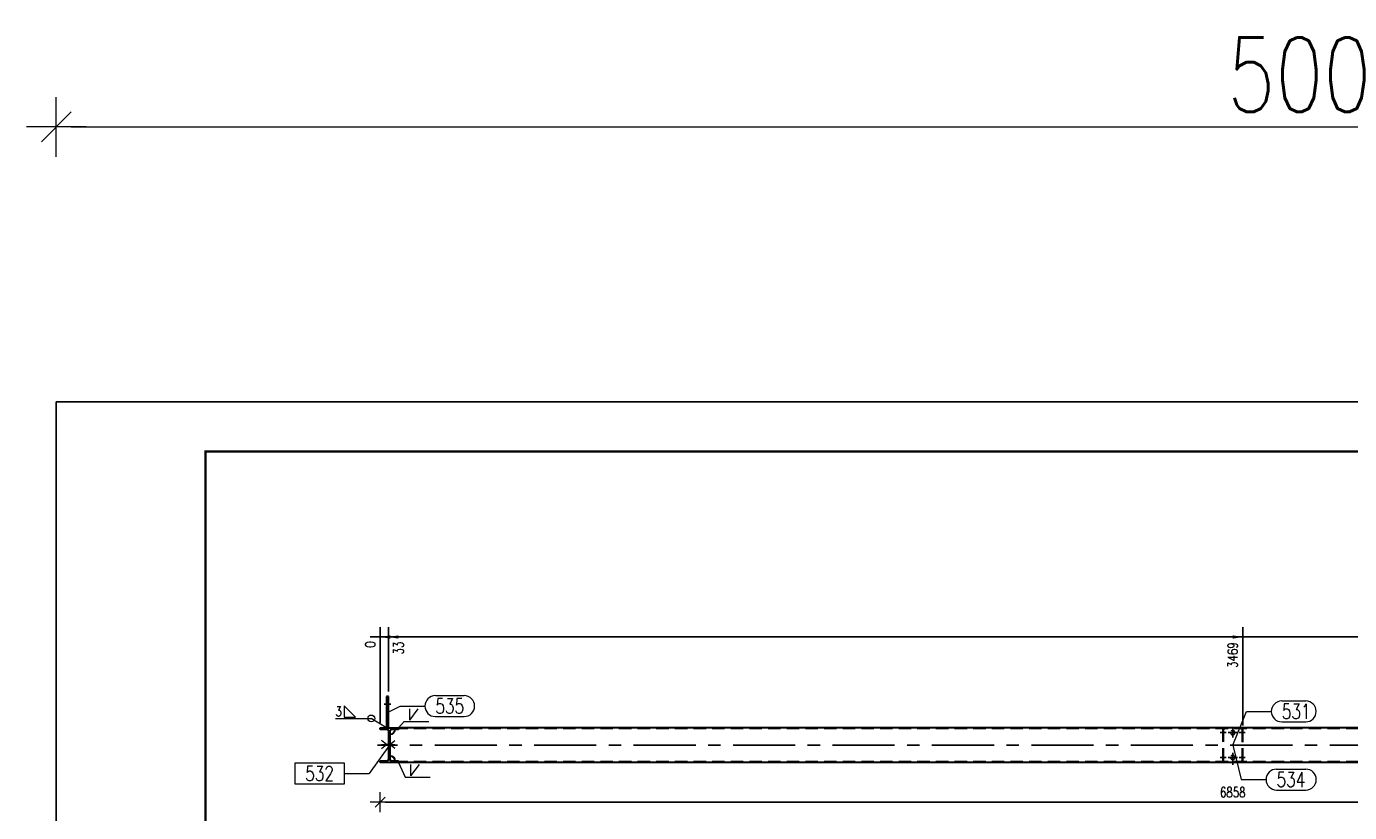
# Model space of a CAD drawing. Header units: millimetres. Extents: x -865 to -353, y 11941 to 12314.
# Tile 4 of 9: x -865 to -599, y 12155 to 12313. Entities that reach past the tile are written whole.
import ezdxf

# ---------------------------------------------------------------- set-up
doc = ezdxf.new("R2010")
doc.units = ezdxf.units.MM
doc.header["$LTSCALE"] = 10
doc.linetypes.add('HIDDEN', pattern=[0.375, 0.25, -0.125])
doc.linetypes.add('MITTE', pattern=[2, 1.25, -0.25, 0.25, -0.25])
doc.layers.get('Defpoints').update_dxf_attribs({"color": 1})
doc.layers.add('_FORMATKA', color=8, linetype='Continuous', plot=False)
for name, color, linetype, lineweight in [('_RAMKA', 7, 'Continuous', 35), ('PS_Bolt', 4, 'Continuous', 13), ('PS_DIM', 4, 'Continuous', 13), ('PS_Hidden', 2, 'HIDDEN', 9), ('PS_Pos', 1, 'Continuous', 15), ('PS_Shape', 161, 'Continuous', 30), ('PS_SOLID', 7, 'Continuous', 30), ('PS_Weld', 1, 'Continuous', 9)]:
    doc.layers.add(name, color=color, linetype=linetype, lineweight=lineweight)
doc.layers.add('PS_Mid', color=5, linetype='MITTE')
doc.styles.add('simplex', font='simplex.shx', dxfattribs={"width": 0.75})
doc.dimstyles.new('1_10_PRZ', dxfattribs={"dimtxt": 2, "dimasz": 1, "dimexe": 2, "dimexo": 5, "dimgap": 1, "dimtad": 1, "dimdec": 0, "dimlfac": 10, "dimtxsty": 'simplex', "dimblk": 'dimznak', "dimcen": 2, "dimse1": 1, "dimse2": 1, "dimclrt": 3, "dimadec": 1, "dimazin": 0, "dimtfac": 1, "dimtdec": 0, "dimtix": 1, "dimtmove": 2, "dimatfit": 3, "dimldrblk": 'dim-grot', "dimfxl": 1, "dimarcsym": 0})
doc.dimstyles.new('1_20_GŁ_DS1-LS20', dxfattribs={"dimtxt": 2, "dimasz": 2, "dimexe": 2, "dimexo": 1, "dimgap": 1, "dimtad": 1, "dimjust": 4, "dimdec": 0, "dimlfac": 20, "dimtxsty": 'simplex', "dimblk1": 'NONE', "dimsah": 1, "dimcen": 2, "dimclrd": 256, "dimclre": 256, "dimclrt": 4, "dimadec": 1, "dimazin": 0, "dimtfac": 1, "dimtdec": 0, "dimtmove": 2, "dimatfit": 3, "dimfxl": 1, "dimarcsym": 0})
doc.dimstyles.new('1_20_PRZ', dxfattribs={"dimtxt": 2, "dimasz": 1, "dimexe": 2, "dimexo": 5, "dimgap": 1, "dimtad": 1, "dimdec": 0, "dimlfac": 20, "dimtxsty": 'simplex', "dimblk": 'dimznak', "dimcen": 2, "dimse1": 1, "dimse2": 1, "dimclrd": 256, "dimclrt": 4, "dimadec": 1, "dimazin": 0, "dimtfac": 1, "dimtdec": 0, "dimtix": 1, "dimtmove": 2, "dimatfit": 3, "dimldrblk": 'dim-grot', "dimfxl": 1, "dimarcsym": 0})

# ---------------------------------------------------------------- blocks, each defined once
blk = doc.blocks.new('*D53')
at = {"layer": 'Defpoints', "color": 0, "transparency": 16777216}
for p in [(-793.69, 12190.54), (-793.69, 12172.29), (-793.69, 12172.29)]:
    blk.add_point(p, dxfattribs=at)
at = {"layer": 'PS_DIM', "lineweight": -2, "transparency": 16777216}
for p, q in [((-793.69, 12190.54), (-795.69, 12190.54)), ((-793.69, 12173.29), (-793.69, 12192.54)), ((-793.69, 12173.29), (-793.69, 12192.54)), ((-791.69, 12190.54), (-789.69, 12190.54))]:
    blk.add_line(p, q, dxfattribs=at)
at = {"layer": 'PS_DIM', "transparency": 16777216}
blk.add_solid([(-791.69, 12190.87), (-791.69, 12190.21), (-793.69, 12190.54)], dxfattribs=at)
at = {"layer": 'PS_DIM', "color": 4, "transparency": 16777216, "insert": (-795.71, 12189.02), "char_height": 2, "attachment_point": 5, "rotation": 90, "style": 'simplex'}
blk.add_mtext('0', dxfattribs=at)
blk = doc.blocks.new('_None')
blk = doc.blocks.new('*D54')
at = {"layer": 'Defpoints', "color": 0, "transparency": 16777216}
for p in [(-792.03, 12190.54), (-792.03, 12178.54), (-793.69, 12172.29)]:
    blk.add_point(p, dxfattribs=at)
at = {"layer": 'PS_DIM', "lineweight": -2, "transparency": 16777216}
for p, q in [((-793.69, 12190.54), (-795.69, 12190.54)), ((-793.69, 12173.29), (-793.69, 12192.54)), ((-793.69, 12190.54), (-792.03, 12190.54)), ((-792.03, 12179.54), (-792.03, 12192.54)), ((-790.03, 12190.54), (-788.03, 12190.54))]:
    blk.add_line(p, q, dxfattribs=at)
at = {"layer": 'PS_DIM', "transparency": 16777216}
blk.add_solid([(-790.03, 12190.87), (-790.03, 12190.21), (-792.03, 12190.54)], dxfattribs=at)
at = {"layer": 'PS_DIM', "color": 4, "transparency": 16777216, "insert": (-790.01, 12188.31), "char_height": 2, "attachment_point": 5, "rotation": 90, "style": 'simplex'}
blk.add_mtext('33', dxfattribs=at)
blk = doc.blocks.new('*D55')
at = {"layer": 'Defpoints', "color": 0, "transparency": 16777216}
for p in [(-620.23, 12190.54), (-793.69, 12172.29), (-620.23, 12171.74)]:
    blk.add_point(p, dxfattribs=at)
at = {"layer": 'PS_DIM', "lineweight": -2, "transparency": 16777216}
for p, q in [((-793.69, 12173.29), (-793.69, 12192.54)), ((-793.69, 12190.54), (-622.23, 12190.54)), ((-620.23, 12172.74), (-620.23, 12192.54))]:
    blk.add_line(p, q, dxfattribs=at)
at = {"layer": 'PS_DIM', "transparency": 16777216}
blk.add_solid([(-622.23, 12190.87), (-622.23, 12190.21), (-620.23, 12190.54)], dxfattribs=at)
at = {"layer": 'PS_DIM', "color": 4, "transparency": 16777216, "insert": (-622.25, 12186.91), "char_height": 2, "attachment_point": 5, "rotation": 90, "style": 'simplex'}
blk.add_mtext('3469', dxfattribs=at)
blk = doc.blocks.new('*D56')
at = {"layer": 'Defpoints', "color": 0, "transparency": 16777216}
for p in [(-452.4, 12190.54), (-452.4, 12178.54), (-793.69, 12172.29)]:
    blk.add_point(p, dxfattribs=at)
at = {"layer": 'PS_DIM', "lineweight": -2, "transparency": 16777216}
for p, q in [((-793.69, 12173.29), (-793.69, 12192.54)), ((-793.69, 12190.54), (-454.4, 12190.54)), ((-452.4, 12179.54), (-452.4, 12192.54))]:
    blk.add_line(p, q, dxfattribs=at)
at = {"layer": 'PS_DIM', "transparency": 16777216}
blk.add_solid([(-454.4, 12190.87), (-454.4, 12190.21), (-452.4, 12190.54)], dxfattribs=at)
at = {"layer": 'PS_DIM', "color": 4, "transparency": 16777216, "insert": (-454.42, 12186.91), "char_height": 2, "attachment_point": 5, "rotation": 90, "style": 'simplex'}
blk.add_mtext('6826', dxfattribs=at)
blk = doc.blocks.new('*D57')
at = {"layer": 'Defpoints', "color": 0, "transparency": 16777216}
for p in [(-450.77, 12190.54), (-793.69, 12172.29), (-450.77, 12172.29)]:
    blk.add_point(p, dxfattribs=at)
at = {"layer": 'PS_DIM', "lineweight": -2, "transparency": 16777216}
for p, q in [((-793.69, 12173.29), (-793.69, 12192.54)), ((-793.69, 12190.54), (-452.77, 12190.54)), ((-450.77, 12173.29), (-450.77, 12192.54))]:
    blk.add_line(p, q, dxfattribs=at)
at = {"layer": 'PS_DIM', "transparency": 16777216}
blk.add_solid([(-452.77, 12190.87), (-452.77, 12190.21), (-450.77, 12190.54)], dxfattribs=at)
at = {"layer": 'PS_DIM', "color": 4, "transparency": 16777216, "insert": (-448.75, 12186.88), "char_height": 2, "attachment_point": 5, "rotation": 90, "style": 'simplex'}
blk.add_mtext('6858', dxfattribs=at)
blk = doc.blocks.new('dimznak')
at = {"color": 0}
for points in [[(0, 2), (0, -2)], [(-2, 0), (2, 0)]]:
    blk.add_lwpolyline(points, dxfattribs=at)
at = {"color": 2}
blk.add_lwpolyline([(1, 1), (-1, -1)], dxfattribs=at)
blk = doc.blocks.new('*D58')
at = {"layer": 'Defpoints', "color": 0, "transparency": 16777216}
for p in [(-793.69, 12165.29), (-450.77, 12165.29), (-450.77, 12157.29)]:
    blk.add_point(p, dxfattribs=at)
at = {"layer": 'PS_DIM', "lineweight": -2, "transparency": 16777216}
blk.add_line((-792.69, 12157.29), (-451.77, 12157.29), dxfattribs=at)
at = {"layer": 'PS_DIM', "lineweight": -2, "transparency": 16777216, "rotation": 180}
blk.add_blockref('dimznak', (-793.69, 12157.29), dxfattribs=at)
at = {"layer": 'PS_DIM', "lineweight": -2, "transparency": 16777216}
blk.add_blockref('dimznak', (-450.77, 12157.29), dxfattribs=at)
at = {"layer": 'PS_DIM', "color": 4, "transparency": 16777216, "insert": (-622.23, 12159.29), "char_height": 2, "attachment_point": 5, "style": 'simplex'}
blk.add_mtext('6858', dxfattribs=at)
blk = doc.blocks.new('dim-grot')
blk.add_hatch(color=256).paths.add_polyline_path([(0, 0), (-2, 0.5), (-2, -0.5)])
blk.add_lwpolyline([(0, 0), (-2, 0.5), (-2, -0.5), (0, 0)])
blk = doc.blocks.new('*D18')
at = {"color": 252, "lineweight": -2, "transparency": 16777216}
blk.add_line((-497, 352.33), (-3, 352.33), dxfattribs=at)
at = {"layer": 'Defpoints', "color": 0, "transparency": 16777216}
for p in [(0, 352.33), (-500, 297), (0, 297)]:
    blk.add_point(p, dxfattribs=at)
at = {"color": 252, "lineweight": -2, "transparency": 16777216, "xscale": 3, "yscale": 3, "zscale": 3, "rotation": 180}
blk.add_blockref('dimznak', (-500, 352.33), dxfattribs=at)
at = {"color": 252, "lineweight": -2, "transparency": 16777216, "xscale": 3, "yscale": 3, "zscale": 3}
blk.add_blockref('dimznak', (0, 352.33), dxfattribs=at)
at = {"color": 252, "transparency": 16777216, "insert": (-250, 362.83), "char_height": 15, "attachment_point": 5, "style": 'simplex'}
blk.add_mtext('500', dxfattribs=at)
blk = doc.blocks.new('*X93')
at = {"color": 4, "linetype": 'Continuous'}
for p, q in [((-792.43, 12168.89), (-793.43, 12169.69)), ((-791.74, 12168.89), (-790.74, 12169.69)), ((-793.43, 12168.09), (-792.43, 12168.89)), ((-793.43, 12168.89), (-790.74, 12168.89)), ((-790.74, 12168.09), (-791.74, 12168.89))]:
    blk.add_line(p, q, dxfattribs=at)
blk = doc.blocks.new('*X101')
at = {"layer": 'PS_Hidden', "color": 2, "linetype": 'HIDDEN'}
for p, q in [((-792.03, 12177.49), (-792.43, 12177.49)), ((-792.03, 12176.59), (-792.43, 12176.59)), ((-454.42, 12172.09), (-790.04, 12172.09)), ((-624.23, 12165.69), (-624.23, 12171.89)), ((-624.03, 12171.74), (-624.23, 12171.74)), ((-624.03, 12165.69), (-624.03, 12171.89)), ((-620.43, 12171.89), (-620.43, 12165.69)), ((-620.23, 12171.74), (-620.43, 12171.74)), ((-620.23, 12171.89), (-620.23, 12165.69)), ((-791.74, 12169.44), (-791.98, 12169.44)), ((-624.03, 12170.84), (-624.23, 12170.84)), ((-620.23, 12170.84), (-620.43, 12170.84)), ((-791.74, 12168.34), (-791.98, 12168.34)), ((-624.03, 12166.74), (-624.23, 12166.74)), ((-620.23, 12166.74), (-620.43, 12166.74)), ((-454.42, 12165.49), (-790.04, 12165.49)), ((-624.03, 12165.84), (-624.23, 12165.84)), ((-622.73, 12165.29), (-622.73, 12165.49)), ((-621.73, 12165.29), (-621.73, 12165.49)), ((-620.23, 12165.84), (-620.43, 12165.84))]:
    blk.add_line(p, q, dxfattribs=at)
at = {"layer": 'PS_Hidden', "color": 2, "extrusion": (0, 0, -1)}
for centre in [(622.23, 12171.29), (622.23, 12166.29)]:
    blk.add_circle(centre, 0.45, dxfattribs=at)
at = {"layer": 'PS_Hidden', "extrusion": (0, 0, -1)}
for centre, radius, start, end in [((623.83, 12171.89), 0.4, 0, 90), ((623.83, 12171.89), 0.2, 0, 90), ((620.63, 12171.89), 0.4, 90, 180), ((620.63, 12171.89), 0.2, 90, 180), ((623.83, 12165.69), 0.4, 270, 0), ((623.83, 12165.69), 0.2, 270, 0), ((620.63, 12165.69), 0.4, 180, 270), ((620.63, 12165.69), 0.2, 180, 270)]:
    blk.add_arc(centre, radius, start, end, dxfattribs=at)
at = {"layer": 'PS_Mid', "color": 5, "linetype": 'MITTE'}
for p, q in [((-792.93, 12177.04), (-791.53, 12177.04)), ((-622.23, 12172.24), (-622.23, 12170.34)), ((-622.23, 12172.24), (-622.23, 12170.34)), ((-624.73, 12171.29), (-623.53, 12171.29)), ((-624.73, 12171.29), (-623.53, 12171.29)), ((-621.28, 12171.29), (-623.18, 12171.29)), ((-621.28, 12171.29), (-623.18, 12171.29)), ((-620.93, 12171.29), (-619.73, 12171.29)), ((-620.93, 12171.29), (-619.73, 12171.29)), ((-450.23, 12168.79), (-794.23, 12168.79)), ((-450.23, 12168.79), (-794.23, 12168.79)), ((-792.48, 12168.89), (-791.24, 12168.89)), ((-791.86, 12168.79), (-791.86, 12168.79)), ((-622.23, 12168.79), (-622.23, 12168.79)), ((-622.23, 12167.24), (-622.23, 12165.34)), ((-622.23, 12167.24), (-622.23, 12165.34)), ((-624.73, 12166.29), (-623.53, 12166.29)), ((-624.73, 12166.29), (-623.53, 12166.29)), ((-621.28, 12166.29), (-623.18, 12166.29)), ((-621.28, 12166.29), (-623.18, 12166.29)), ((-622.23, 12165.99), (-622.23, 12164.79)), ((-622.23, 12165.99), (-622.23, 12164.79)), ((-620.93, 12166.29), (-619.73, 12166.29)), ((-620.93, 12166.29), (-619.73, 12166.29))]:
    blk.add_line(p, q, dxfattribs=at)
at = {"layer": 'PS_SOLID', "color": 7, "linetype": 'Continuous'}
for p, q in [((-792.43, 12178.54), (-792.43, 12176.54)), ((-792.03, 12178.54), (-792.43, 12178.54)), ((-792.03, 12176.54), (-792.03, 12178.54)), ((-792.43, 12176.54), (-792.43, 12172.29)), ((-792.03, 12172.29), (-792.03, 12176.54)), ((-793.69, 12172.29), (-790.04, 12172.29)), ((-793.69, 12171.94), (-793.69, 12172.29)), ((-792.33, 12171.94), (-793.69, 12171.94)), ((-790.04, 12171.94), (-791.39, 12171.94)), ((-790.04, 12171.94), (-790.73, 12171.94)), ((-790.04, 12172.29), (-790.04, 12171.94)), ((-454.42, 12172.29), (-790.04, 12172.29)), ((-790.04, 12172.29), (-790.04, 12171.94)), ((-791.98, 12165.98), (-791.98, 12171.59)), ((-791.74, 12171.59), (-791.74, 12165.98)), ((-791.73, 12170.94), (-791.73, 12166.64)), ((-793.69, 12165.63), (-792.33, 12165.63)), ((-793.69, 12165.29), (-793.69, 12165.63)), ((-790.04, 12165.29), (-793.69, 12165.29)), ((-791.39, 12165.63), (-790.04, 12165.63)), ((-790.73, 12165.64), (-790.04, 12165.64)), ((-790.04, 12165.64), (-790.04, 12165.29)), ((-790.04, 12165.63), (-790.04, 12165.29)), ((-454.42, 12165.29), (-790.04, 12165.29))]:
    blk.add_line(p, q, dxfattribs=at)
at = {"layer": 'PS_SOLID'}
for centre, start, end in [((-792.33, 12171.59), 0, 90), ((-791.39, 12171.59), 90, 180), ((-792.33, 12165.98), 270, 0), ((-791.39, 12165.98), 180, 270)]:
    blk.add_arc(centre, 0.35, start, end, dxfattribs=at)
at = {"layer": 'PS_SOLID', "extrusion": (0, 0, -1)}
for centre, start, end in [((791.73, 12171.94), 180, 270), ((791.73, 12165.64), 90, 180)]:
    blk.add_arc(centre, 1, start, end, dxfattribs=at)
blk = doc.blocks.new('*X102')
at = {"color": 1}
for p, q in [((-791.86, 12168.79), (-795.9, 12163.08)), ((-800.9, 12165.18), (-810.88, 12165.18)), ((-810.88, 12165.18), (-810.88, 12160.98)), ((-800.9, 12160.98), (-800.9, 12165.18)), ((-800.9, 12163.08), (-795.9, 12163.08)), ((-810.88, 12160.98), (-800.9, 12160.98))]:
    blk.add_line(p, q, dxfattribs=at)
at = {"color": 30, "style": 'simplex', "width": 0.75}
blk.add_text('532', height=3, dxfattribs=at).set_placement((-808.78, 12161.58))
blk = doc.blocks.new('*X103')
at = {"color": 1}
for p, q in [((-782.6, 12178.74), (-776.81, 12178.74)), ((-792.23, 12175.32), (-789.7, 12176.64)), ((-789.7, 12176.64), (-784.7, 12176.64)), ((-782.6, 12174.54), (-776.81, 12174.54))]:
    blk.add_line(p, q, dxfattribs=at)
for centre, start, end in [((-782.6, 12176.64), 90, 270), ((-776.81, 12176.64), 270, 90)]:
    blk.add_arc(centre, 2.1, start, end, dxfattribs=at)
at = {"color": 30, "style": 'simplex', "width": 0.75}
blk.add_text('535', height=3, dxfattribs=at).set_placement((-782.6, 12175.14))
blk = doc.blocks.new('*X104')
at = {"color": 1}
for p, q in [((-622.23, 12168.79), (-620.52, 12161.85)), ((-613.42, 12163.95), (-607.52, 12163.95)), ((-620.52, 12161.85), (-615.52, 12161.85)), ((-613.42, 12159.75), (-607.52, 12159.75))]:
    blk.add_line(p, q, dxfattribs=at)
for centre, start, end in [((-613.42, 12161.85), 90, 270), ((-607.52, 12161.85), 270, 90)]:
    blk.add_arc(centre, 2.1, start, end, dxfattribs=at)
at = {"color": 30, "style": 'simplex', "width": 0.75}
blk.add_text('534', height=3, dxfattribs=at).set_placement((-613.42, 12160.35))
blk = doc.blocks.new('*X105')
at = {"color": 1}
for p, q in [((-612.37, 12177.66), (-607.55, 12177.66)), ((-622.23, 12168.79), (-619.47, 12175.56)), ((-619.47, 12175.56), (-614.47, 12175.56)), ((-612.37, 12173.46), (-607.55, 12173.46))]:
    blk.add_line(p, q, dxfattribs=at)
for centre, start, end in [((-612.37, 12175.56), 90, 270), ((-607.55, 12175.56), 270, 90)]:
    blk.add_arc(centre, 2.1, start, end, dxfattribs=at)
at = {"color": 30, "style": 'simplex', "width": 0.75}
blk.add_text('531', height=3, dxfattribs=at).set_placement((-612.37, 12174.06))
blk = doc.blocks.new('*X129')
at = {"color": 3}
for p, q in [((-798.65, 12174.38), (-800.95, 12176.68)), ((-800.95, 12176.68), (-800.95, 12174.38)), ((-800.95, 12174.38), (-798.65, 12174.38))]:
    blk.add_line(p, q, dxfattribs=at)
at = {"color": 9}
for p in [(-802.7, 12174.15), (-792.43, 12172.29)]:
    blk.add_line(p, (-795.49, 12174.15), dxfattribs=at)
blk.add_circle((-795.49, 12174.15), 0.69, dxfattribs=at)
at = {"color": 2, "style": 'simplex', "width": 0.75}
blk.add_text('3', height=2, dxfattribs=at).set_placement((-802.7, 12174.55))
blk = doc.blocks.new('*X130')
at = {"color": 3}
for q in [(-787.75, 12176.07), (-786.03, 12176.07)]:
    blk.add_line((-787.75, 12173.77), q, dxfattribs=at)
at = {"color": 9}
for p, q in [((-790.04, 12172.29), (-788.9, 12173.54)), ((-788.9, 12173.54), (-783.9, 12173.54))]:
    blk.add_line(p, q, dxfattribs=at)
blk = doc.blocks.new('*X131')
at = {"color": 9}
for p, q in [((-790.04, 12165.29), (-788.68, 12162.35)), ((-788.68, 12162.35), (-783.68, 12162.35))]:
    blk.add_line(p, q, dxfattribs=at)
at = {"color": 3}
for q in [(-787.53, 12164.88), (-785.81, 12164.88)]:
    blk.add_line((-787.53, 12162.58), q, dxfattribs=at)
blk = doc.blocks.new('*U16')
at = {"layer": '_FORMATKA', "lineweight": -3}
blk.add_lwpolyline([(-500, 0), (0, 0), (0, 297), (-500, 297)], close=True, dxfattribs=at)
at = {"layer": '_RAMKA', "lineweight": -3, "const_width": 0.5}
blk.add_lwpolyline([(-470, 10), (-10, 10), (-10, 287), (-470, 287)], close=True, dxfattribs=at)
dim = blk.add_linear_dim(base=(0, 352.33), p1=(-500, 297), p2=(0, 297), dimstyle='1_10_PRZ', override={"dimscale": 3, "dimtxt": 5, "dimlfac": 1, "dimclrd": 252, "dimclrt": 252})
dim.commit()
dim.dimension.update_dxf_attribs({"geometry": '*D18', "text_midpoint": (-250, 362.83)})

msp = doc.modelspace()

# ---------------------------------------------------------------- block references
at = {"layer": 'PS_Bolt', "color": 4}
msp.add_blockref('*X93', (0, 0), dxfattribs=at)
at = {"layer": 'PS_DIM'}
msp.add_blockref('*U16', (-358.844, 11940.852), dxfattribs=at)
at = {"layer": 'PS_Pos'}
for name in ['*X103', '*X105', '*X102', '*X104']:
    msp.add_blockref(name, (0, 0), dxfattribs=at)
at = {"layer": 'PS_Shape', "color": 136}
msp.add_blockref('*X101', (0, 0), dxfattribs=at)
at = {"layer": 'PS_Weld'}
for name in ['*X129', '*X130', '*X131']:
    msp.add_blockref(name, (0, 0), dxfattribs=at)

# ---------------------------------------------------------------- dimensions: what is measured, and where the dimension line sits
at = {"layer": 'PS_DIM'}
for base, p1, p2, picture, middle in [((-793.685954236, 12190.539389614), (-793.685954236, 12172.289389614), (-793.685954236, 12172.289389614), '*D53', (-795.705854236, 12189.019389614)), ((-792.028, 12190.539), (-793.686, 12172.289), (-792.028, 12178.539), '*D54', (-790.008, 12188.305)), ((-620.228, 12190.539), (-793.686, 12172.289), (-620.228, 12171.739), '*D55', (-622.248, 12186.912)), ((-452.396, 12190.539), (-793.686, 12172.289), (-452.396, 12178.539), '*D56', (-454.416, 12186.912)), ((-450.771, 12190.539), (-793.686, 12172.289), (-450.771, 12172.289), '*D57', (-448.751, 12186.877))]:
    dim = msp.add_linear_dim(base=base, p1=p1, p2=p2, dimstyle='1_20_GŁ_DS1-LS20', dxfattribs=at)
    dim.commit()
    dim.dimension.update_dxf_attribs({"geometry": picture, "text_midpoint": middle, "dimtype": 128, "text_rotation": 90})
dim = msp.add_linear_dim(base=(-450.771, 12157.289), p1=(-793.686, 12165.289), p2=(-450.771, 12165.289), dimstyle='1_20_PRZ', dxfattribs=at)
dim.commit()
dim.dimension.update_dxf_attribs({"geometry": '*D58', "text_midpoint": (-622.228, 12159.289)})

doc.saveas('drawing.dxf')
